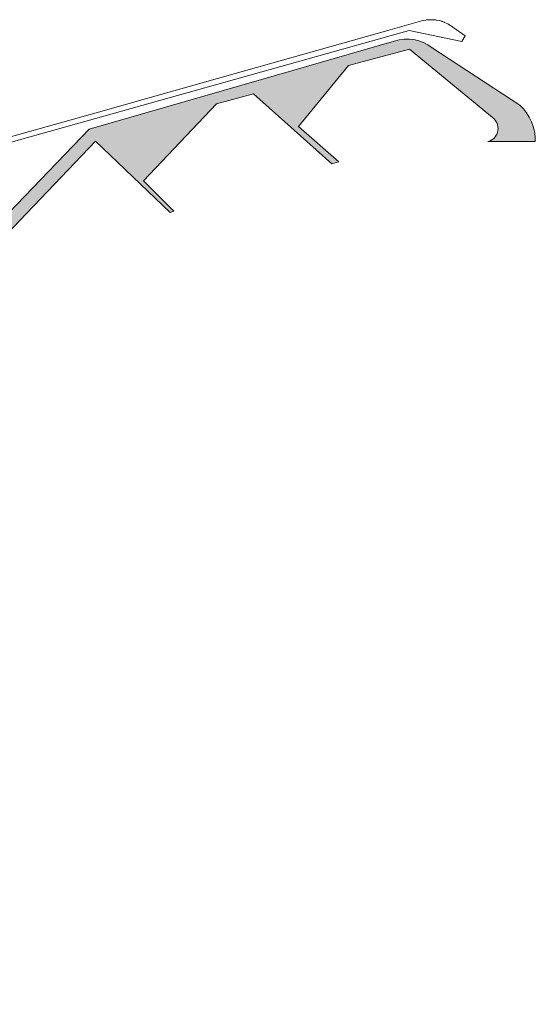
# Model space of a CAD drawing. Header units: millimetres. Extents: x -287545 to 1001608, y -673832 to 307178.
# Tile 64 of 64: x 447487 to 722516, y -407292 to 118219. Entities that reach past the tile are written whole.
import ezdxf

# ---------------------------------------------------------------- set-up
doc = ezdxf.new("R2010")
doc.units = ezdxf.units.MM
doc.header["$MEASUREMENT"] = 0
doc.layers.add('90 Terrein omgeving', color=7, linetype='Continuous')
doc.layers.add('90 Terrein omgeving Afdek-arcering', color=7, linetype='Continuous')

# ---------------------------------------------------------------- blocks, each defined once
blk = doc.blocks.new('Slab_4_1', base_point=(-10751, -373334))
at = {"layer": '90 Terrein omgeving Afdek-arcering', "linetype": 'Continuous', "lineweight": 0, "true_color": 0xdcf0f0}
h = blk.add_hatch(color=254, dxfattribs=at)
h.paths.add_polyline_path([(-10751, -373334, 0.3764301), (-18393, -394055), (-10751, -407292), (5173, -407292), (111895, -372668), (148301, -352566), (148122, -352242), (206671, -324542), (272625, -280684), (297857, -255451), (337506, -224558), (348753, -218525), (332486, -190350), (373912, -166432), (395184, -193475, 0.038108), (398471, -191008), (347037, -121103), (381085, -96051), (372136, -83889), (397789, -65014), (415019, -84146, -0.0035664), (415883, -81660), (388722, -50574), (487905, 53412), (527759, 15398), (529768, 16082), (513607, 32242), (552546, 73295), (572288, 78585), (614002, 41283), (617798, 42357), (596206, 61138), (622896, 93837), (655364, 102536), (700543, 65297, -0.5773503), (697267, 53139), (722504, 53139, 0.210805), (714264, 72666), (667431, 103288, 0.2516396), (647299, 106782), (576419, 86317), (484458, 59765), (420017, -7358), (350425, -79846), (342271, -75138), (334760, -83831), (345802, -90735), (340442, -96266, 0.2978725), (337500, -116018), (365121, -158308), (293101, -205107), (252430, -232503), (246440, -236741, 0.19978), (239944, -250384, -0.2194262), (235181, -257099), (201662, -270734), (184215, -283559), (157640, -293149, -0.0237051), (129548, -306022), (111133, -313875), (82046, -321668, 0.2266555), (73376, -329975), (68285, -343804, -0.1730329), (61625, -349019), (36572, -357380), (1961, -368930)])
h.paths.add_polyline_path([(-2985, -404308), (-10495, -381449), (88664, -348869), (83794, -330691), (110286, -323592), (139728, -310325), (151596, -343117), (147434, -344988), (120921, -360295), (108733, -367332), (58695, -384043)], flags=0)
h.paths.add_polyline_path([(155620, -341308), (143551, -309002), (164937, -299365), (203892, -287169), (200893, -281974), (257597, -256309), (251702, -246099), (326654, -193602), (340873, -218231), (302670, -246020), (272972, -275718), (258291, -286641), (205846, -320909), (156318, -343177)], flags=0)
at = {"layer": '90 Terrein omgeving', "color": 253, "linetype": 'Continuous', "lineweight": 0, "true_color": 0x99a3a6, "flags": 128}
blk.add_lwpolyline([(388722, -50574), (487905, 53412), (527759, 15398), (529768, 16082), (513607, 32242), (552546, 73295), (572288, 78585), (614002, 41283), (617798, 42357), (596206, 61138), (622896, 93837), (655364, 102536), (700543, 65297, -0.5773503), (697267, 53139), (722504, 53139, 0.210805), (714264, 72666), (667431, 103288, 0.2516396), (647299, 106782), (576419, 86317), (484458, 59765), (420017, -7358)], format="xyb", dxfattribs=at)
blk = doc.blocks.new('Slab_6_1', base_point=(2811, 15699))
at = {"layer": '90 Terrein omgeving', "color": 253, "linetype": 'Continuous', "lineweight": 0, "true_color": 0x99a3a6, "flags": 128}
blk.add_lwpolyline([(438561, 51623), (655241, 112530), (683360, 106540), (685174, 109688), (678504, 114225), (676818, 115401), (676602, 115519), (676479, 115602), (675823, 115943), (674957, 116414), (674046, 116791), (673954, 116833), (673816, 116886), (673010, 117220), (672799, 117278), (672597, 117356), (671228, 117734), (669789, 118000), (669720, 118009), (669343, 118081), (668842, 118119), (668374, 118177), (667852, 118193), (667553, 118215), (667552, 118202), (667552, 118202), (667553, 118215), (667267, 118210), (666987, 118219), (665525, 118196), (665399, 118182), (665054, 118177), (664394, 118068), (664051, 118029), (662626, 117775), (662592, 117770), (645154, 112886), (561139, 89141), (537829, 82526), (514628, 75943), (489586, 68889), (438065, 54380, -0.1807486)], format="xyb", dxfattribs=at)

msp = doc.modelspace()

# ---------------------------------------------------------------- block references
at = {"layer": '90 Terrein omgeving', "color": 253, "linetype": 'Continuous', "lineweight": 0, "true_color": 0x99a3a6}
for name, p in [('Slab_6_1', (2811.3, 15699)), ('Slab_4_1', (-10751, -373334.2))]:
    msp.add_blockref(name, p, dxfattribs=at)

doc.saveas('drawing.dxf')
